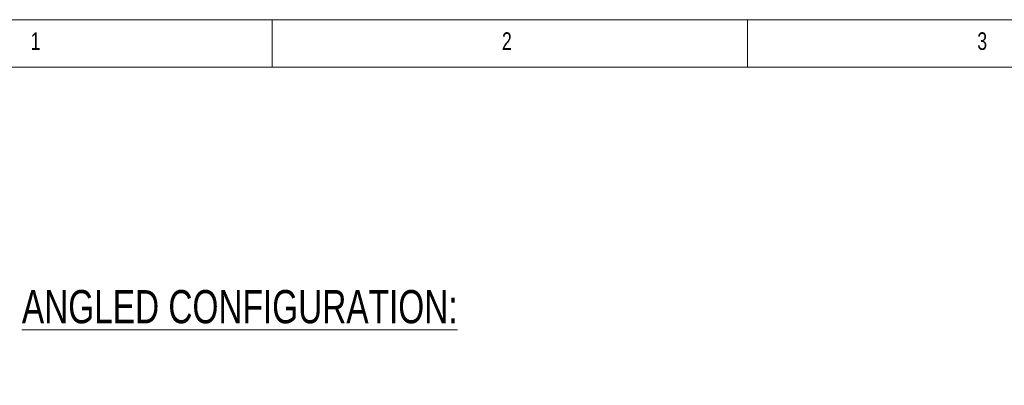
# Model space of a CAD drawing. Header units: millimetres. Extents: x -72 to 415, y 5 to 292.
# Tile 37 of 59: x 33 to 137, y 253 to 292. Entities that reach past the tile are written whole.
import ezdxf

# ---------------------------------------------------------------- set-up
doc = ezdxf.new("R2010")
doc.units = ezdxf.units.MM
doc.styles.add('SLDTEXTSTYLE0', font='TXT', dxfattribs={"width": 0.75})

msp = doc.modelspace()

# ---------------------------------------------------------------- linework, layer by layer
at = {"color": 7, "linetype": 'Continuous', "lineweight": 0}
for p, q in [((415, 292), (5, 292)), ((60, 287), (60, 292)), ((110, 292), (110, 287)), ((409.996, 287), (9.996, 287))]:
    msp.add_line(p, q, dxfattribs=at)

# ---------------------------------------------------------------- texts
at = {"color": 7, "linetype": 'Continuous', "lineweight": 0, "attachment_point": 1, "style": 'SLDTEXTSTYLE0'}
for s, insert, char_height in [('1', (34.583, 290.668), 1.852), ('2', (84.167, 290.668), 1.852), ('3', (134.167, 290.668), 1.852), ('\\LANGLED CONFIGURATION:', (33.672, 263.531), 3.5)]:
    msp.add_mtext(s, dxfattribs=dict(at, insert=insert, char_height=char_height))

doc.saveas('drawing.dxf')
